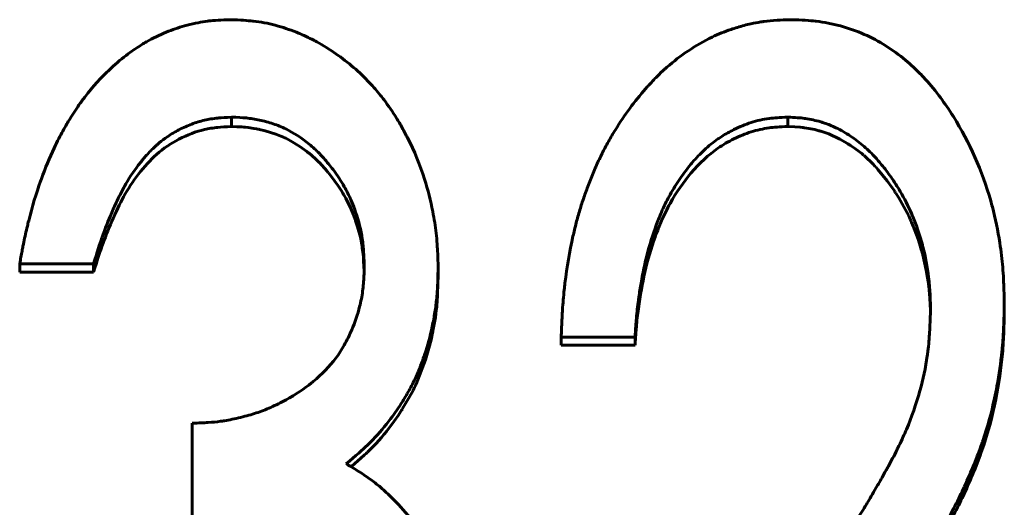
# Model space of a CAD drawing. Header units: millimetres. Extents: x 0 to 420, y 0 to 297.
# Tile 10 of 20: x 110.48 to 115.09, y 177.89 to 180.18. Entities that reach past the tile are written whole.
import ezdxf

# ---------------------------------------------------------------- set-up
doc = ezdxf.new("R2010")
doc.units = ezdxf.units.MM
doc.linetypes.add('K5LT_BASIC', pattern=[0])
doc.layers.add('Системный слой (1)', color=251, linetype='Continuous', true_color=0x6c6c6c)

# ---------------------------------------------------------------- blocks, each defined once
blk = doc.blocks.new('U11')
at = {"layer": 'Системный слой (1)', "color": 150, "linetype": 'K5LT_BASIC', "lineweight": 60, "true_color": 0x0080ff}
for p, q in [((111.4956, 179.6787), (111.4705, 179.6796)), ((111.5184, 179.6775), (111.4956, 179.6787)), ((111.5278, 179.6768), (111.5184, 179.6775)), ((111.532, 179.6765), (111.5278, 179.6768)), ((111.534, 179.6763), (111.532, 179.6765)), ((111.5349, 179.6762), (111.534, 179.6763)), ((111.5354, 179.6762), (111.5349, 179.6762)), ((111.5356, 179.6762), (111.5354, 179.6762)), ((111.5357, 179.6761), (111.5356, 179.6762)), ((111.5358, 179.6761), (111.5357, 179.6761)), ((111.5487, 179.6747), (111.5358, 179.6761)), ((111.5744, 179.671), (111.5487, 179.6747)), ((111.5874, 179.6687), (111.5744, 179.671)), ((111.594, 179.6674), (111.5874, 179.6687)), ((111.5972, 179.6668), (111.594, 179.6674)), ((111.5989, 179.6664), (111.5972, 179.6668)), ((111.5997, 179.6663), (111.5989, 179.6664)), ((111.6001, 179.6662), (111.5997, 179.6663)), ((111.6003, 179.6661), (111.6001, 179.6662)), ((111.6004, 179.6661), (111.6003, 179.6661)), ((111.6272, 179.6598), (111.6004, 179.6661)), ((111.6776, 179.6442), (111.6272, 179.6598)), ((111.7013, 179.6349), (111.6776, 179.6442)), ((111.7129, 179.6299), (111.7013, 179.6349)), ((111.7185, 179.6272), (111.7129, 179.6299)), ((111.7213, 179.6259), (111.7185, 179.6272)), ((111.7227, 179.6252), (111.7213, 179.6259)), ((111.7234, 179.6249), (111.7227, 179.6252)), ((111.7238, 179.6247), (111.7234, 179.6249)), ((111.724, 179.6246), (111.7238, 179.6247)), ((111.7466, 179.613), (111.724, 179.6246)), ((111.724, 179.6246), (111.724, 179.6246)), ((111.7905, 179.5861), (111.7466, 179.613)), ((111.8121, 179.5708), (111.7905, 179.5861)), ((111.8229, 179.5627), (111.8121, 179.5708)), ((111.8282, 179.5585), (111.8229, 179.5627)), ((111.8309, 179.5564), (111.8282, 179.5585)), ((111.8323, 179.5553), (111.8309, 179.5564)), ((111.8329, 179.5548), (111.8323, 179.5553)), ((111.8333, 179.5545), (111.8329, 179.5548)), ((111.8334, 179.5544), (111.8333, 179.5545)), ((111.8335, 179.5543), (111.8334, 179.5544)), ((111.847, 179.5431), (111.8335, 179.5543)), ((111.8649, 179.5271), (111.847, 179.5431)), ((111.8735, 179.5189), (111.8649, 179.5271)), ((111.8776, 179.5148), (111.8735, 179.5189)), ((111.8797, 179.5127), (111.8776, 179.5148)), ((111.8807, 179.5117), (111.8797, 179.5127)), ((111.8812, 179.5111), (111.8807, 179.5117)), ((111.8815, 179.5109), (111.8812, 179.5111)), ((111.8816, 179.5107), (111.8815, 179.5109)), ((111.8817, 179.5107), (111.8816, 179.5107)), ((111.8917, 179.5001), (111.8817, 179.5107)), ((111.9078, 179.4821), (111.8917, 179.5001)), ((111.9162, 179.4723), (111.9078, 179.4821)), ((111.9204, 179.4672), (111.9162, 179.4723)), ((111.9226, 179.4646), (111.9204, 179.4672)), ((111.9237, 179.4633), (111.9226, 179.4646)), ((111.9242, 179.4626), (111.9237, 179.4633)), ((111.9245, 179.4623), (111.9242, 179.4626)), ((111.9246, 179.4621), (111.9245, 179.4623)), ((111.9247, 179.4621), (111.9246, 179.4621)), ((111.9354, 179.4487), (111.9247, 179.4621)), ((111.97, 179.4018), (111.9354, 179.4487)), ((111.9851, 179.3787), (111.97, 179.4018)), ((111.9921, 179.3672), (111.9851, 179.3787)), ((111.9955, 179.3614), (111.9921, 179.3672)), ((111.9972, 179.3586), (111.9955, 179.3614)), ((111.998, 179.3572), (111.9972, 179.3586)), ((111.9984, 179.3564), (111.998, 179.3572)), ((111.9986, 179.3561), (111.9984, 179.3564)), ((111.9987, 179.3559), (111.9986, 179.3561)), ((111.9988, 179.3558), (111.9987, 179.3559)), ((112.0051, 179.3445), (111.9988, 179.3558)), ((112.0303, 179.2929), (112.0051, 179.3445)), ((112.0415, 179.2658), (112.0303, 179.2929)), ((112.0468, 179.2519), (112.0415, 179.2658)), ((112.0494, 179.2449), (112.0468, 179.2519)), ((112.0506, 179.2414), (112.0494, 179.2449)), ((112.0512, 179.2396), (112.0506, 179.2414)), ((112.0516, 179.2387), (112.0512, 179.2396)), ((112.0517, 179.2383), (112.0516, 179.2387)), ((112.0518, 179.2381), (112.0517, 179.2383)), ((112.0518, 179.2379), (112.0518, 179.2381)), ((112.0613, 179.2087), (112.0518, 179.2379)), ((112.0741, 179.1603), (112.0613, 179.2087)), ((112.079, 179.1363), (112.0741, 179.1603)), ((112.081, 179.1244), (112.079, 179.1363)), ((112.082, 179.1184), (112.081, 179.1244)), ((112.0824, 179.1155), (112.082, 179.1184)), ((112.0826, 179.114), (112.0824, 179.1155)), ((112.0828, 179.1132), (112.0826, 179.114)), ((112.0828, 179.1129), (112.0828, 179.1132)), ((112.0828, 179.1127), (112.0828, 179.1129)), ((112.0828, 179.1126), (112.0828, 179.1127)), ((112.083, 179.1116), (112.0828, 179.1126)), ((112.0866, 179.0817), (112.083, 179.1116)), ((112.088, 179.0654), (112.0866, 179.0817)), ((112.0887, 179.0569), (112.088, 179.0654)), ((112.089, 179.0526), (112.0887, 179.0569)), ((112.0891, 179.0504), (112.089, 179.0526)), ((112.0892, 179.0493), (112.0891, 179.0504)), ((112.0892, 179.0487), (112.0892, 179.0493)), ((112.0893, 179.0485), (112.0892, 179.0487)), ((112.0893, 179.0483), (112.0893, 179.0485)), ((112.0893, 179.0482), (112.0893, 179.0483)), ((112.0917, 179.0015), (112.0893, 179.0482))]:
    blk.add_line(p, q, dxfattribs=at)
blk = doc.blocks.new('U29')
at = {"layer": 'Системный слой (1)', "color": 150, "linetype": 'K5LT_BASIC', "lineweight": 60, "true_color": 0x0080ff}
for p, q in [((114.1109, 179.678), (114.0774, 179.6796)), ((114.1359, 179.6762), (114.1109, 179.678)), ((114.1463, 179.6751), (114.1359, 179.6762)), ((114.151, 179.6746), (114.1463, 179.6751)), ((114.1533, 179.6743), (114.151, 179.6746)), ((114.1544, 179.6742), (114.1533, 179.6743)), ((114.1549, 179.6741), (114.1544, 179.6742)), ((114.1552, 179.674), (114.1549, 179.6741)), ((114.1553, 179.674), (114.1552, 179.674)), ((114.1554, 179.674), (114.1553, 179.674)), ((114.1759, 179.6708), (114.1554, 179.674)), ((114.2038, 179.665), (114.1759, 179.6708)), ((114.2178, 179.6615), (114.2038, 179.665)), ((114.2248, 179.6596), (114.2178, 179.6615)), ((114.2283, 179.6586), (114.2248, 179.6596)), ((114.23, 179.6581), (114.2283, 179.6586)), ((114.2309, 179.6578), (114.23, 179.6581)), ((114.2313, 179.6577), (114.2309, 179.6578)), ((114.2315, 179.6576), (114.2313, 179.6577)), ((114.2317, 179.6576), (114.2315, 179.6576)), ((114.2694, 179.6447), (114.2317, 179.6576)), ((114.3212, 179.6211), (114.2694, 179.6447)), ((114.3468, 179.6068), (114.3212, 179.6211)), ((114.3595, 179.5991), (114.3468, 179.6068)), ((114.3658, 179.595), (114.3595, 179.5991)), ((114.3689, 179.593), (114.3658, 179.595)), ((114.3705, 179.5919), (114.3689, 179.593)), ((114.3713, 179.5914), (114.3705, 179.5919)), ((114.3717, 179.5912), (114.3713, 179.5914)), ((114.3719, 179.591), (114.3717, 179.5912)), ((114.372, 179.591), (114.3719, 179.591)), ((114.3897, 179.5788), (114.372, 179.591)), ((114.413, 179.5615), (114.3897, 179.5788)), ((114.4242, 179.5526), (114.413, 179.5615)), ((114.4296, 179.5481), (114.4242, 179.5526)), ((114.4323, 179.5459), (114.4296, 179.5481)), ((114.4336, 179.5447), (114.4323, 179.5459)), ((114.4343, 179.5442), (114.4336, 179.5447)), ((114.4346, 179.5439), (114.4343, 179.5442)), ((114.4348, 179.5437), (114.4346, 179.5439)), ((114.4349, 179.5437), (114.4348, 179.5437)), ((114.4468, 179.5331), (114.4349, 179.5437)), ((114.4684, 179.5125), (114.4468, 179.5331)), ((114.4791, 179.5015), (114.4684, 179.5125)), ((114.4845, 179.4959), (114.4791, 179.5015)), ((114.4871, 179.493), (114.4845, 179.4959)), ((114.4885, 179.4915), (114.4871, 179.493)), ((114.4891, 179.4908), (114.4885, 179.4915)), ((114.4895, 179.4904), (114.4891, 179.4908)), ((114.4896, 179.4902), (114.4895, 179.4904)), ((114.4897, 179.4902), (114.4896, 179.4902)), ((114.5001, 179.4786), (114.4897, 179.4902)), ((114.5434, 179.4253), (114.5001, 179.4786)), ((114.564, 179.3969), (114.5434, 179.4253)), ((114.5741, 179.3822), (114.564, 179.3969)), ((114.5791, 179.3747), (114.5741, 179.3822)), ((114.5815, 179.371), (114.5791, 179.3747)), ((114.5828, 179.3691), (114.5815, 179.371)), ((114.5834, 179.3681), (114.5828, 179.3691)), ((114.5837, 179.3677), (114.5834, 179.3681)), ((114.5838, 179.3674), (114.5837, 179.3677)), ((114.5839, 179.3673), (114.5838, 179.3674)), ((114.5981, 179.3449), (114.5839, 179.3673)), ((114.6299, 179.2889), (114.5981, 179.3449)), ((114.6443, 179.2603), (114.6299, 179.2889)), ((114.6512, 179.2459), (114.6443, 179.2603)), ((114.6545, 179.2386), (114.6512, 179.2459)), ((114.6561, 179.235), (114.6545, 179.2386)), ((114.6569, 179.2332), (114.6561, 179.235)), ((114.6573, 179.2323), (114.6569, 179.2332)), ((114.6575, 179.2318), (114.6573, 179.2323)), ((114.6576, 179.2316), (114.6575, 179.2318)), ((114.6577, 179.2315), (114.6576, 179.2316)), ((114.666, 179.2119), (114.6577, 179.2315)), ((114.6883, 179.1519), (114.666, 179.2119)), ((114.6986, 179.1195), (114.6883, 179.1519)), ((114.7035, 179.1026), (114.6986, 179.1195)), ((114.7059, 179.0941), (114.7035, 179.1026)), ((114.7071, 179.0898), (114.7059, 179.0941)), ((114.7077, 179.0876), (114.7071, 179.0898)), ((114.708, 179.0865), (114.7077, 179.0876)), ((114.7082, 179.0859), (114.708, 179.0865)), ((114.7082, 179.0857), (114.7082, 179.0859)), ((114.7083, 179.0855), (114.7082, 179.0857)), ((114.7105, 179.0773), (114.7083, 179.0855)), ((114.7264, 179.0066), (114.7105, 179.0773)), ((114.7327, 178.9705), (114.7264, 179.0066)), ((114.7354, 178.9522), (114.7327, 178.9705)), ((114.7366, 178.9431), (114.7354, 178.9522)), ((114.7372, 178.9384), (114.7366, 178.9431)), ((114.7375, 178.9361), (114.7372, 178.9384)), ((114.7376, 178.935), (114.7375, 178.9361)), ((114.7377, 178.9344), (114.7376, 178.935)), ((114.7377, 178.9341), (114.7377, 178.9344)), ((114.7377, 178.934), (114.7377, 178.9341)), ((114.7381, 178.9313), (114.7377, 178.934)), ((114.7419, 178.8939), (114.7381, 178.9313)), ((114.7433, 178.8753), (114.7419, 178.8939)), ((114.7438, 178.8661), (114.7433, 178.8753)), ((114.7441, 178.8615), (114.7438, 178.8661)), ((114.7442, 178.8592), (114.7441, 178.8615)), ((114.7443, 178.858), (114.7442, 178.8592)), ((114.7443, 178.8575), (114.7443, 178.858)), ((114.7443, 178.8572), (114.7443, 178.8575)), ((114.7443, 178.857), (114.7443, 178.8572)), ((114.7443, 178.8569), (114.7443, 178.857)), ((114.7459, 178.804), (114.7443, 178.8569))]:
    blk.add_line(p, q, dxfattribs=at)
blk = doc.blocks.new('U34')
at = {"layer": 'Системный слой (1)', "color": 150, "linetype": 'K5LT_BASIC', "lineweight": 60, "true_color": 0x0080ff}
for p, q in [((112.4386, 178.9819), (112.4332, 178.8511)), ((112.4328, 178.8471), (112.4325, 178.8431)), ((112.433, 178.8491), (112.4328, 178.8471)), ((112.4331, 178.8501), (112.433, 178.8491)), ((112.4332, 178.8509), (112.4331, 178.8506)), ((112.4331, 178.8506), (112.4331, 178.8501)), ((112.4332, 178.8511), (112.4332, 178.851)), ((112.4332, 178.851), (112.4332, 178.8509)), ((112.4299, 178.8185), (112.4254, 178.7849)), ((112.4317, 178.8349), (112.4299, 178.8185)), ((112.4325, 178.8431), (112.4317, 178.8349)), ((112.4254, 178.7849), (112.4143, 178.7215)), ((112.4125, 178.7127), (112.4106, 178.7038)), ((112.4134, 178.7172), (112.4125, 178.7127)), ((112.4139, 178.7194), (112.4134, 178.7172)), ((112.4141, 178.7205), (112.4139, 178.7194)), ((112.4142, 178.7211), (112.4141, 178.7205)), ((112.4143, 178.7214), (112.4142, 178.7211)), ((112.4143, 178.7215), (112.4143, 178.7214)), ((112.4067, 178.6862), (112.3982, 178.6517)), ((112.4106, 178.7038), (112.4067, 178.6862)), ((112.3982, 178.6517), (112.3791, 178.5854)), ((112.3791, 178.5854), (112.3351, 178.472)), ((112.3207, 178.4422), (112.3048, 178.4122)), ((112.3281, 178.4572), (112.3207, 178.4422)), ((112.3317, 178.4647), (112.3281, 178.4572)), ((112.3334, 178.4684), (112.3317, 178.4647)), ((112.3343, 178.4703), (112.3334, 178.4684)), ((112.3347, 178.4712), (112.3343, 178.4703)), ((112.3349, 178.4717), (112.3347, 178.4712)), ((112.3351, 178.4719), (112.3349, 178.4717)), ((112.3351, 178.472), (112.3351, 178.4719)), ((112.3048, 178.4122), (112.2722, 178.3567)), ((112.2626, 178.3417), (112.2528, 178.3268)), ((112.2675, 178.3492), (112.2626, 178.3417)), ((112.2699, 178.353), (112.2675, 178.3492)), ((112.2711, 178.3549), (112.2699, 178.353)), ((112.2717, 178.3559), (112.2711, 178.3549)), ((112.272, 178.3563), (112.2717, 178.3559)), ((112.2721, 178.3566), (112.272, 178.3563)), ((112.2722, 178.3567), (112.2721, 178.3566)), ((112.2326, 178.2977), (112.196, 178.2495)), ((112.2528, 178.3268), (112.2326, 178.2977)), ((112.1946, 178.2478), (112.1931, 178.246)), ((112.1953, 178.2487), (112.1946, 178.2478)), ((112.1957, 178.2491), (112.1953, 178.2487)), ((112.1959, 178.2494), (112.1957, 178.2491)), ((112.196, 178.2495), (112.1959, 178.2494)), ((112.1723, 178.2211), (112.1477, 178.1937)), ((112.1843, 178.2352), (112.1723, 178.2211)), ((112.1902, 178.2424), (112.1843, 178.2352)), ((112.1931, 178.246), (112.1902, 178.2424)), ((112.1477, 178.1937), (112.107, 178.1525)), ((112.076, 178.1241), (112.0336, 178.0875)), ((112.093, 178.1394), (112.076, 178.1241)), ((112.1004, 178.1462), (112.093, 178.1394)), ((112.1038, 178.1494), (112.1004, 178.1462)), ((112.1054, 178.151), (112.1038, 178.1494)), ((112.1062, 178.1517), (112.1054, 178.151)), ((112.1066, 178.1521), (112.1062, 178.1517)), ((112.1068, 178.1523), (112.1066, 178.1521)), ((112.1069, 178.1524), (112.1068, 178.1523)), ((112.107, 178.1525), (112.1069, 178.1524)), ((112.0336, 178.0875), (112.0301, 178.0845))]:
    blk.add_line(p, q, dxfattribs=at)

msp = doc.modelspace()

# ---------------------------------------------------------------- linework, layer by layer
at = {"layer": 'Системный слой (1)', "color": 150, "linetype": 'K5LT_BASIC', "lineweight": 60, "true_color": 0x0080ff}
for p, q in [((111.4705, 179.7237), (111.4705, 179.6796)), ((114.0774, 179.7237), (114.0774, 179.6796)), ((110.8232, 179.0361), (110.4771, 179.0361)), ((110.4771, 179.0361), (110.4771, 178.997)), ((110.8232, 179.0361), (110.8232, 178.997)), ((110.8232, 178.997), (110.4771, 178.997)), ((112.4386, 179.0209), (112.4386, 178.9819)), ((115.0924, 178.8441), (115.0924, 178.8064)), ((113.3617, 178.6915), (113.0155, 178.6915)), ((113.0155, 178.6915), (113.0155, 178.6548)), ((113.3617, 178.6915), (113.3617, 178.6548)), ((113.3617, 178.6548), (113.0155, 178.6548)), ((111.2848, 177.8278), (111.2848, 178.2888))]:
    msp.add_line(p, q, dxfattribs=at)
for points, knots in [([(110.4771, 179.0361), (110.4812, 179.0587), (110.4848, 179.0784), (110.4896, 179.1037), (110.4924, 179.1182), (110.4948, 179.1302), (110.4959, 179.136), (110.496, 179.1364), (110.5014, 179.163), (110.507, 179.1882), (110.515, 179.2214), (110.5169, 179.2292), (110.5359, 179.3037), (110.5545, 179.3655), (110.5763, 179.4274), (110.5776, 179.4309), (110.5972, 179.4851), (110.6168, 179.5328), (110.6453, 179.5932), (110.6529, 179.6088), (110.6725, 179.647), (110.6849, 179.6695), (110.7023, 179.6992), (110.7071, 179.7072), (110.7282, 179.7417), (110.7447, 179.7667), (110.7636, 179.7931), (110.7658, 179.7961), (110.8041, 179.8483), (110.8435, 179.8937), (110.8928, 179.9416), (110.8988, 179.9473), (110.9317, 179.9778), (110.9789, 180.0171), (111.0279, 180.0504), (111.0565, 180.068), (111.0632, 180.072), (111.1012, 180.0939), (111.1595, 180.1225), (111.2204, 180.1434), (111.2535, 180.1525), (111.2573, 180.1536), (111.2797, 180.1594), (111.3123, 180.1668), (111.3433, 180.172), (111.3594, 180.1741), (111.3619, 180.1745), (111.3867, 180.1776), (111.4212, 180.1796), (111.4668, 180.1807)], [0, 0, 0, 0, 0.03125, 0.03125, 0.046875, 0.0605469, 0.0605469, 0.0625, 0.0625, 0.109375, 0.109375, 0.125, 0.125, 0.2421875, 0.2421875, 0.25, 0.25, 0.34375, 0.34375, 0.375, 0.375, 0.421875, 0.421875, 0.4375, 0.4375, 0.4921875, 0.4921875, 0.5, 0.5, 0.609375, 0.609375, 0.625, 0.625, 0.6875, 0.734375, 0.734375, 0.75, 0.75, 0.8125, 0.8671875, 0.8671875, 0.875, 0.875, 0.90625, 0.9335938, 0.9335938, 0.9375, 0.9375, 0.9999999, 0.9999999, 0.9999999, 0.9999999]), ([(111.4668, 180.1807), (111.5122, 180.1789), (111.5464, 180.1767), (111.5705, 180.1742), (111.5709, 180.1742), (111.589, 180.1722), (111.6061, 180.1696), (111.6406, 180.1631), (111.6584, 180.159), (111.709, 180.1456), (111.7668, 180.1263), (111.8228, 180.1008), (111.8543, 180.0848), (111.8625, 180.0804), (111.9296, 180.0437), (111.9899, 180.0018), (112.0687, 179.934), (112.0932, 179.9104), (112.1348, 179.866), (112.152, 179.8461), (112.1741, 179.8183), (112.1799, 179.8109), (112.2056, 179.7771), (112.2347, 179.7346), (112.2615, 179.6892), (112.2788, 179.6584), (112.2875, 179.6421), (112.3268, 179.5643), (112.353, 179.5002), (112.3904, 179.3827), (112.4035, 179.3319), (112.4168, 179.2637), (112.4199, 179.2464), (112.4276, 179.1969), (112.4314, 179.1634), (112.4339, 179.1277), (112.434, 179.1262), (112.4356, 179.1023), (112.4371, 179.0675), (112.4386, 179.0209)], [0, 0, 0, 0, 0.0605469, 0.0605469, 0.0625, 0.0625, 0.09375, 0.09375, 0.125, 0.125, 0.1875, 0.234375, 0.234375, 0.25, 0.25, 0.375, 0.375, 0.4375, 0.4375, 0.484375, 0.484375, 0.5, 0.5, 0.5625, 0.59375, 0.59375, 0.625, 0.625, 0.75, 0.75, 0.84375, 0.84375, 0.875, 0.875, 0.9355469, 0.9355469, 0.9375, 0.9375, 0.9999979, 0.9999979, 0.9999979, 0.9999979]), ([(113.0155, 178.6915), (113.0166, 178.7198), (113.0176, 178.7445), (113.0191, 178.7763), (113.02, 178.7946), (113.0208, 178.8097), (113.0213, 178.8169), (113.0213, 178.8174), (113.0234, 178.8509), (113.0261, 178.8827), (113.0305, 178.9246), (113.0316, 178.9348), (113.042, 179.0204), (113.0545, 179.0936), (113.0729, 179.1754), (113.0752, 179.1851), (113.0829, 179.2171), (113.0883, 179.238), (113.0997, 179.2788), (113.1059, 179.2992), (113.1182, 179.337), (113.1249, 179.3564), (113.1395, 179.3962), (113.1471, 179.4162), (113.1641, 179.4588), (113.1769, 179.4893), (113.1899, 179.5175), (113.1986, 179.5359), (113.2027, 179.5445), (113.2164, 179.5718), (113.2261, 179.5901), (113.2468, 179.6271), (113.2579, 179.646), (113.3118, 179.7335), (113.3589, 179.7974), (113.414, 179.8603), (113.4172, 179.8639), (113.4361, 179.885), (113.4625, 179.9128), (113.4886, 179.9378), (113.5036, 179.9513), (113.5071, 179.9544), (113.5425, 179.9856), (113.5758, 180.0111), (113.6482, 180.0597), (113.7133, 180.0969), (113.7816, 180.1249), (113.8214, 180.1386), (113.8309, 180.1416), (113.8627, 180.1513), (113.8994, 180.1609), (113.9355, 180.1677), (113.9559, 180.171), (113.9613, 180.1718), (113.9847, 180.1749), (114.0051, 180.1769), (114.0283, 180.1782), (114.0293, 180.1783), (114.0439, 180.1791), (114.0651, 180.1799), (114.0937, 180.1807)], [0, 0, 0, 0, 0.03125, 0.03125, 0.046875, 0.0605469, 0.0605469, 0.0625, 0.0625, 0.109375, 0.109375, 0.125, 0.125, 0.234375, 0.234375, 0.25, 0.25, 0.28125, 0.28125, 0.3125, 0.3125, 0.34375, 0.34375, 0.375, 0.375, 0.40625, 0.421875, 0.421875, 0.4375, 0.4375, 0.46875, 0.46875, 0.5, 0.5, 0.6171875, 0.6171875, 0.625, 0.625, 0.65625, 0.6796875, 0.6796875, 0.6875, 0.6875, 0.75, 0.75, 0.8125, 0.859375, 0.859375, 0.875, 0.875, 0.90625, 0.9296875, 0.9296875, 0.9375, 0.9375, 0.9677734, 0.9677734, 0.96875, 0.96875, 0.9999999, 0.9999999, 0.9999999, 0.9999999]), ([(114.0937, 180.1807), (114.1436, 180.1791), (114.1816, 180.1769), (114.2082, 180.1739), (114.2087, 180.1738), (114.2286, 180.1714), (114.2476, 180.1684), (114.2856, 180.1609), (114.3044, 180.1565), (114.3631, 180.1404), (114.4003, 180.1273), (114.4711, 180.0965), (114.5042, 180.0791), (114.5686, 180.0384), (114.6265, 179.9961), (114.6799, 179.9463), (114.7073, 179.9178), (114.7111, 179.9138), (114.7383, 179.8847), (114.7827, 179.8316), (114.8256, 179.77), (114.8481, 179.7351), (114.8511, 179.7303), (114.9302, 179.6046), (114.9885, 179.473), (115.0313, 179.3219), (115.034, 179.312), (115.0508, 179.2482), (115.0625, 179.1919), (115.0742, 179.1146), (115.0769, 179.0946), (115.0836, 179.0382), (115.0868, 179.001), (115.0888, 178.9624), (115.0889, 178.9608), (115.0902, 178.9343), (115.0914, 178.8957), (115.0924, 178.8441)], [0, 0, 0, 0, 0.060547, 0.060547, 0.0625, 0.0625, 0.09375, 0.09375, 0.125, 0.125, 0.1875, 0.1875, 0.25, 0.25, 0.3125, 0.367188, 0.367188, 0.375, 0.375, 0.4375, 0.492188, 0.492188, 0.5, 0.5, 0.734375, 0.734375, 0.75, 0.75, 0.84375, 0.84375, 0.875, 0.875, 0.935547, 0.935547, 0.9375, 0.9375, 1, 1, 1, 1]), ([(111.4705, 179.7237), (111.4438, 179.7223), (111.4234, 179.721), (111.4083, 179.7196), (111.408, 179.7196), (111.3951, 179.7184), (111.3842, 179.717), (111.3631, 179.7136), (111.3534, 179.7117), (111.3233, 179.7046), (111.2933, 179.6955), (111.2635, 179.6832), (111.2436, 179.6743), (111.2332, 179.6693), (111.205, 179.6547), (111.1732, 179.6356), (111.1435, 179.613), (111.127, 179.5992), (111.1226, 179.5953), (111.1043, 179.5791), (111.079, 179.554), (111.0542, 179.5248), (111.04, 179.5071), (111.0362, 179.5022), (111.009, 179.4666), (110.9873, 179.4333), (110.9665, 179.3957), (110.965, 179.393), (110.9553, 179.3751), (110.9387, 179.3423), (110.921, 179.3037), (110.9114, 179.2816), (110.91, 179.2785), (110.8923, 179.2377), (110.8773, 179.1993), (110.8634, 179.1599), (110.8628, 179.1582), (110.8531, 179.1303), (110.84, 179.0899), (110.8232, 179.0361)], [0.0000002, 0.0000002, 0.0000002, 0.0000002, 0.0585938, 0.0585938, 0.0625, 0.0625, 0.09375, 0.09375, 0.125, 0.125, 0.1875, 0.21875, 0.21875, 0.25, 0.25, 0.3125, 0.359375, 0.359375, 0.375, 0.375, 0.4375, 0.484375, 0.484375, 0.5, 0.5, 0.6171875, 0.6171875, 0.625, 0.625, 0.6875, 0.7421875, 0.7421875, 0.75, 0.75, 0.8710938, 0.8710938, 0.875, 0.875, 1, 1, 1, 1]), ([(112.0924, 179.0227), (112.0919, 179.0371), (112.0913, 179.0498), (112.0905, 179.0661), (112.09, 179.0754), (112.0896, 179.0831), (112.0893, 179.0868), (112.0893, 179.087), (112.0885, 179.0998), (112.0871, 179.1169), (112.0854, 179.1326), (112.0842, 179.1428), (112.0836, 179.1473), (112.077, 179.1938), (112.0666, 179.2362), (112.0408, 179.3107), (112.0281, 179.3409), (112.0089, 179.379), (112.0037, 179.3887), (111.984, 179.4237), (111.9664, 179.4504), (111.9392, 179.4864), (111.9324, 179.4951), (111.917, 179.5139), (111.9059, 179.5271), (111.8953, 179.5389), (111.8884, 179.5464), (111.8854, 179.5497), (111.867, 179.5687), (111.8514, 179.583), (111.7978, 179.6264), (111.7613, 179.65), (111.7055, 179.6773), (111.6859, 179.6854), (111.6447, 179.6993), (111.6225, 179.7053), (111.5798, 179.7145), (111.5596, 179.7177), (111.5385, 179.7199), (111.5367, 179.7201), (111.5214, 179.7215), (111.4996, 179.7227), (111.4705, 179.7237)], [0, 0, 0, 0, 0.03125, 0.03125, 0.046875, 0.060547, 0.060547, 0.0625, 0.0625, 0.09375, 0.109375, 0.109375, 0.125, 0.125, 0.25, 0.25, 0.34375, 0.34375, 0.375, 0.375, 0.46875, 0.46875, 0.5, 0.5, 0.53125, 0.546875, 0.546875, 0.5625, 0.5625, 0.625, 0.625, 0.75, 0.75, 0.8125, 0.8125, 0.875, 0.875, 0.933594, 0.933594, 0.9375, 0.9375, 1, 1, 1, 1]), ([(114.0774, 179.7237), (114.0403, 179.7223), (114.012, 179.7203), (113.9917, 179.7177), (113.9914, 179.7176), (113.9762, 179.7155), (113.9619, 179.713), (113.9336, 179.7066), (113.9192, 179.7026), (113.8786, 179.6897), (113.8518, 179.6788), (113.805, 179.6556), (113.7859, 179.6448), (113.7619, 179.6294), (113.7557, 179.6252), (113.7282, 179.606), (113.6878, 179.5731), (113.649, 179.5326), (113.6286, 179.5091), (113.6257, 179.5057), (113.6059, 179.4822), (113.5805, 179.4486), (113.5565, 179.4118), (113.5409, 179.3865), (113.533, 179.373), (113.5131, 179.3375), (113.5017, 179.3149), (113.49, 179.289), (113.4884, 179.2854), (113.482, 179.2708), (113.4729, 179.2488), (113.4636, 179.2241), (113.4582, 179.2093), (113.4567, 179.2052), (113.4383, 179.1538), (113.4238, 179.1053), (113.4104, 179.0493), (113.4087, 179.0418), (113.4015, 179.0093), (113.392, 178.9617), (113.3837, 178.9102), (113.3793, 178.8798), (113.3782, 178.8716), (113.3733, 178.8364), (113.3702, 178.8086), (113.3678, 178.7799), (113.3677, 178.7787), (113.366, 178.7589), (113.3641, 178.7301), (113.3617, 178.6915)], [0.0000001, 0.0000001, 0.0000001, 0.0000001, 0.0605469, 0.0605469, 0.0625, 0.0625, 0.09375, 0.09375, 0.125, 0.125, 0.1875, 0.1875, 0.234375, 0.234375, 0.25, 0.25, 0.3125, 0.3671875, 0.3671875, 0.375, 0.375, 0.4375, 0.46875, 0.46875, 0.5, 0.5, 0.5546875, 0.5546875, 0.5625, 0.5625, 0.59375, 0.6171875, 0.6171875, 0.625, 0.625, 0.734375, 0.734375, 0.75, 0.75, 0.8125, 0.859375, 0.859375, 0.875, 0.875, 0.9355469, 0.9355469, 0.9375, 0.9375, 1, 1, 1, 1]), ([(114.7463, 178.8172), (114.7461, 178.8345), (114.7458, 178.8496), (114.7453, 178.8691), (114.745, 178.8795), (114.7446, 178.8883), (114.7444, 178.8928), (114.7444, 178.8934), (114.7431, 178.9206), (114.7409, 178.9463), (114.7318, 179.0218), (114.7228, 179.0696), (114.7099, 179.1191), (114.7092, 179.1218), (114.7009, 179.1528), (114.686, 179.2016), (114.6694, 179.245), (114.6601, 179.2668), (114.659, 179.2693), (114.6422, 179.3075), (114.6245, 179.342), (114.598, 179.3869), (114.5913, 179.3977), (114.5693, 179.4317), (114.5409, 179.4723), (114.5106, 179.5093), (114.4939, 179.5281), (114.492, 179.5303), (114.4714, 179.5531), (114.4541, 179.5702), (114.4157, 179.6032), (114.3948, 179.6191), (114.3492, 179.6496), (114.3088, 179.6728), (114.2675, 179.6897), (114.2437, 179.6978), (114.2381, 179.6996), (114.2077, 179.7086), (114.1838, 179.7139), (114.1585, 179.7176), (114.1565, 179.7179), (114.138, 179.7204), (114.112, 179.7223), (114.0774, 179.7237)], [0, 0, 0, 0, 0.03125, 0.03125, 0.046875, 0.058594, 0.058594, 0.0625, 0.0625, 0.125, 0.125, 0.242188, 0.242188, 0.25, 0.25, 0.3125, 0.367188, 0.367188, 0.375, 0.375, 0.46875, 0.46875, 0.5, 0.5, 0.5625, 0.617188, 0.617188, 0.625, 0.625, 0.6875, 0.6875, 0.75, 0.75, 0.8125, 0.859375, 0.859375, 0.875, 0.875, 0.933594, 0.933594, 0.9375, 0.9375, 1, 1, 1, 1]), ([(111.4705, 179.6796), (111.4421, 179.6782), (111.4208, 179.6768), (111.4065, 179.6755), (111.3838, 179.6733), (111.3627, 179.6699), (111.3433, 179.6654), (111.3033, 179.6561), (111.2635, 179.6412), (111.2238, 179.6208), (111.1862, 179.6015), (111.1512, 179.5775), (111.1189, 179.549), (111.0898, 179.5232), (111.0611, 179.4921), (111.033, 179.4555), (111.0075, 179.4224), (110.9844, 179.387), (110.9639, 179.3493), (110.9467, 179.3179), (110.9284, 179.2798), (110.909, 179.2352), (110.8918, 179.1959), (110.8763, 179.1566), (110.8625, 179.1174), (110.8531, 179.0905), (110.84, 179.0504), (110.8232, 178.997)], [0, 0, 0, 0, 0.0625, 0.0625, 0.0625, 0.125, 0.125, 0.125, 0.25, 0.25, 0.25, 0.375, 0.375, 0.375, 0.5, 0.5, 0.5, 0.625, 0.625, 0.625, 0.75, 0.75, 0.75, 0.875, 0.875, 0.875, 1, 1, 1, 1]), ([(114.0774, 179.6796), (114.0392, 179.6782), (114.0102, 179.6762), (113.9905, 179.6735), (113.9619, 179.6696), (113.9336, 179.6633), (113.9056, 179.6544), (113.8786, 179.6459), (113.8517, 179.6351), (113.825, 179.6219), (113.7983, 179.6088), (113.7733, 179.5941), (113.7502, 179.5781), (113.7063, 179.5476), (113.6641, 179.5084), (113.6235, 179.4607), (113.5883, 179.4191), (113.5557, 179.3718), (113.5258, 179.3187), (113.5113, 179.293), (113.4985, 179.2674), (113.4871, 179.2416), (113.4769, 179.2184), (113.4664, 179.1917), (113.4555, 179.1615), (113.4358, 179.107), (113.4198, 179.0519), (113.4072, 178.9962), (113.3957, 178.9446), (113.3857, 178.8881), (113.3772, 178.8265), (113.3732, 178.7979), (113.37, 178.7693), (113.3676, 178.7409), (113.366, 178.7218), (113.3641, 178.6931), (113.3617, 178.6548)], [0, 0, 0, 0, 0.0625, 0.0625, 0.0625, 0.125, 0.125, 0.125, 0.1875, 0.1875, 0.1875, 0.25, 0.25, 0.25, 0.375, 0.375, 0.375, 0.5, 0.5, 0.5, 0.5625, 0.5625, 0.5625, 0.625, 0.625, 0.625, 0.75, 0.75, 0.75, 0.875, 0.875, 0.875, 0.9375, 0.9375, 0.9375, 1, 1, 1, 1]), ([(111.2848, 178.2888), (111.3177, 178.2896), (111.3426, 178.2905), (111.3602, 178.2915), (111.3604, 178.2916), (111.381, 178.2928), (111.4003, 178.2947), (111.4251, 178.2981), (111.4316, 178.2991), (111.4602, 178.3038), (111.4852, 178.3091), (111.5393, 178.3223), (111.5638, 178.3292), (111.608, 178.3436), (111.6307, 178.3524), (111.6772, 178.3731), (111.7015, 178.3852), (111.7708, 178.4232), (111.8108, 178.4497), (111.848, 178.4796), (111.8499, 178.4812), (111.8949, 178.5185), (111.93, 178.5547), (111.9729, 178.6121), (111.9863, 178.6328), (112.0112, 178.677), (112.023, 178.7011), (112.0491, 178.7626), (112.0615, 178.7991), (112.0736, 178.8472), (112.0762, 178.8589), (112.0832, 178.8948), (112.0865, 178.9191), (112.0887, 178.945), (112.0887, 178.9461), (112.0901, 178.9634), (112.0913, 178.9888), (112.0924, 179.0227)], [0, 0, 0, 0, 0.0605469, 0.0605469, 0.0625, 0.0625, 0.109375, 0.109375, 0.125, 0.125, 0.1875, 0.1875, 0.25, 0.25, 0.3125, 0.3125, 0.375, 0.375, 0.4921875, 0.4921875, 0.5, 0.5, 0.625, 0.625, 0.6875, 0.6875, 0.75, 0.75, 0.84375, 0.84375, 0.875, 0.875, 0.9355469, 0.9355469, 0.9375, 0.9375, 0.9999979, 0.9999979, 0.9999979, 0.9999979]), ([(112.4386, 179.0209), (112.438, 178.9916), (112.4372, 178.966), (112.4359, 178.933), (112.435, 178.9142), (112.4339, 178.8986), (112.4333, 178.891), (112.4333, 178.8905), (112.4315, 178.8685), (112.429, 178.8473), (112.4227, 178.8038), (112.419, 178.782), (112.405, 178.7122), (112.3852, 178.6348), (112.3596, 178.5646), (112.3435, 178.5262), (112.3395, 178.517), (112.3264, 178.4883), (112.3167, 178.469), (112.2958, 178.4303), (112.2842, 178.4104), (112.2544, 178.3626), (112.2356, 178.3352), (112.2094, 178.3003), (112.203, 178.292), (112.169, 178.2495), (112.1403, 178.2178), (112.109, 178.1874), (112.1077, 178.1862), (112.0858, 178.1651), (112.0527, 178.136), (112.0077, 178.098)], [0, 0, 0, 0, 0.0625, 0.0625, 0.09375, 0.1210938, 0.1210938, 0.125, 0.125, 0.1875, 0.1875, 0.25, 0.25, 0.375, 0.46875, 0.46875, 0.5, 0.5, 0.5625, 0.5625, 0.625, 0.625, 0.71875, 0.71875, 0.75, 0.75, 0.8710938, 0.8710938, 0.875, 0.875, 0.9999999, 0.9999999, 0.9999999, 0.9999999]), ([(114.1414, 177.4401), (114.1651, 177.475), (114.1859, 177.5057), (114.2127, 177.5454), (114.2285, 177.569), (114.2417, 177.5887), (114.2477, 177.5978), (114.2479, 177.5981), (114.2832, 177.6511), (114.3175, 177.7037), (114.3521, 177.7577), (114.3524, 177.7583), (114.376, 177.795), (114.3958, 177.8264), (114.4212, 177.867), (114.4289, 177.8794), (114.4428, 177.9022), (114.4492, 177.9128), (114.4599, 177.9307), (114.4724, 177.9521), (114.4895, 177.9819), (114.4999, 178), (114.5009, 178.0018), (114.515, 178.0264), (114.5252, 178.0443), (114.537, 178.0651), (114.5432, 178.0762), (114.5475, 178.0838), (114.5493, 178.087), (114.5492, 178.0869), (114.5626, 178.1112), (114.5755, 178.1358), (114.5901, 178.1653), (114.5917, 178.1687), (114.6074, 178.2008), (114.6194, 178.2265), (114.6309, 178.2531), (114.6321, 178.256), (114.658, 178.3168), (114.6789, 178.377), (114.7117, 178.495), (114.7233, 178.5496), (114.7322, 178.6115), (114.7333, 178.6195), (114.7379, 178.6556), (114.7406, 178.6862), (114.7425, 178.7198), (114.7426, 178.7213), (114.7438, 178.7431), (114.745, 178.7748), (114.7463, 178.8172)], [0, 0, 0, 0, 0.0625, 0.0625, 0.09375, 0.123047, 0.123047, 0.125, 0.125, 0.248047, 0.248047, 0.25, 0.25, 0.3125, 0.3125, 0.34375, 0.34375, 0.375, 0.375, 0.40625, 0.433594, 0.433594, 0.4375, 0.4375, 0.46875, 0.46875, 0.484375, 0.498047, 0.498047, 0.5, 0.5, 0.554688, 0.554688, 0.5625, 0.5625, 0.617188, 0.617188, 0.625, 0.625, 0.75, 0.75, 0.859375, 0.859375, 0.875, 0.875, 0.935547, 0.935547, 0.9375, 0.9375, 1, 1, 1, 1]), ([(115.0924, 178.8441), (115.0919, 178.8196), (115.0913, 178.7982), (115.0905, 178.7707), (115.0899, 178.7549), (115.0894, 178.7418), (115.0892, 178.7355), (115.0892, 178.7352), (115.0882, 178.7141), (115.0866, 178.6854), (115.0845, 178.6585), (115.083, 178.6409), (115.0822, 178.6327), (115.0759, 178.5715), (115.0681, 178.5176), (115.0543, 178.4436), (115.0504, 178.4244), (115.0319, 178.3375), (115.0137, 178.2709), (114.9903, 178.202), (114.9887, 178.1973), (114.9656, 178.1308), (114.9383, 178.0637), (114.905, 177.9909), (114.9043, 177.9895), (114.8792, 177.9347), (114.8469, 177.8704), (114.8021, 177.7864), (114.797, 177.777), (114.7905, 177.7649), (114.7893, 177.7627), (114.7786, 177.7428), (114.7527, 177.6959), (114.7206, 177.6402), (114.6988, 177.6028), (114.6972, 177.6001), (114.659, 177.5348), (114.6214, 177.4727), (114.5825, 177.4106), (114.5816, 177.4092), (114.5563, 177.3688), (114.5166, 177.3065), (114.4623, 177.2216)], [0, 0, 0, 0, 0.03125, 0.03125, 0.046875, 0.060547, 0.060547, 0.0625, 0.0625, 0.09375, 0.109375, 0.109375, 0.125, 0.125, 0.21875, 0.21875, 0.25, 0.25, 0.367188, 0.367188, 0.375, 0.375, 0.498047, 0.498047, 0.5, 0.5, 0.625, 0.625, 0.640625, 0.640625, 0.644531, 0.644531, 0.6875, 0.746094, 0.746094, 0.75, 0.75, 0.873047, 0.873047, 0.875, 0.875, 1, 1, 1, 1]), ([(115.0924, 178.8064), (115.0913, 178.7578), (115.0902, 178.7213), (115.0891, 178.697), (115.0874, 178.6575), (115.0848, 178.6211), (115.0813, 178.5878), (115.0742, 178.5184), (115.0626, 178.4463), (115.0465, 178.3715), (115.031, 178.2988), (115.0112, 178.2284), (114.9874, 178.1603), (114.9653, 178.0972), (114.9375, 178.0294), (114.904, 177.957), (114.8792, 177.9035), (114.8469, 177.8397), (114.8071, 177.7655), (114.7873, 177.7286), (114.7676, 177.6929), (114.7479, 177.6585), (114.7323, 177.6312), (114.715, 177.6014), (114.696, 177.5692), (114.6584, 177.5055), (114.6202, 177.4428), (114.5812, 177.3811), (114.5563, 177.3416), (114.5167, 177.2797), (114.4623, 177.1955)], [0, 0, 0, 0, 0.0625, 0.0625, 0.0625, 0.125, 0.125, 0.125, 0.25, 0.25, 0.25, 0.375, 0.375, 0.375, 0.5, 0.5, 0.5, 0.625, 0.625, 0.625, 0.696429, 0.696429, 0.696429, 0.75, 0.75, 0.75, 0.875, 0.875, 0.875, 1, 1, 1, 1]), ([(112.0077, 178.098), (112.0209, 178.0901), (112.0432, 178.0766), (112.0592, 178.0667), (112.0659, 178.0625), (112.066, 178.0624), (112.0775, 178.0551), (112.0877, 178.0485), (112.1068, 178.0355), (112.1153, 178.0295), (112.1412, 178.0104), (112.1672, 177.9896), (112.1934, 177.9661), (112.2108, 177.9498), (112.2198, 177.9411), (112.2614, 177.8997), (112.2909, 177.8661), (112.3178, 177.8309), (112.3189, 177.8295), (112.338, 177.8042), (112.3638, 177.7661), (112.3971, 177.7143)], [0, 0, 0, 0, 0.0625, 0.121094, 0.121094, 0.125, 0.125, 0.1875, 0.1875, 0.25, 0.25, 0.375, 0.4375, 0.4375, 0.5, 0.5, 0.742188, 0.742188, 0.75, 0.75, 1, 1, 1, 1])]:
    msp.add_open_spline(points, degree=3, knots=knots, dxfattribs=at)

# ---------------------------------------------------------------- block references
at = {"layer": 'Системный слой (1)'}
for name in ['U11', 'U29', 'U34']:
    msp.add_blockref(name, (0, 0), dxfattribs=at)

doc.saveas('drawing.dxf')
